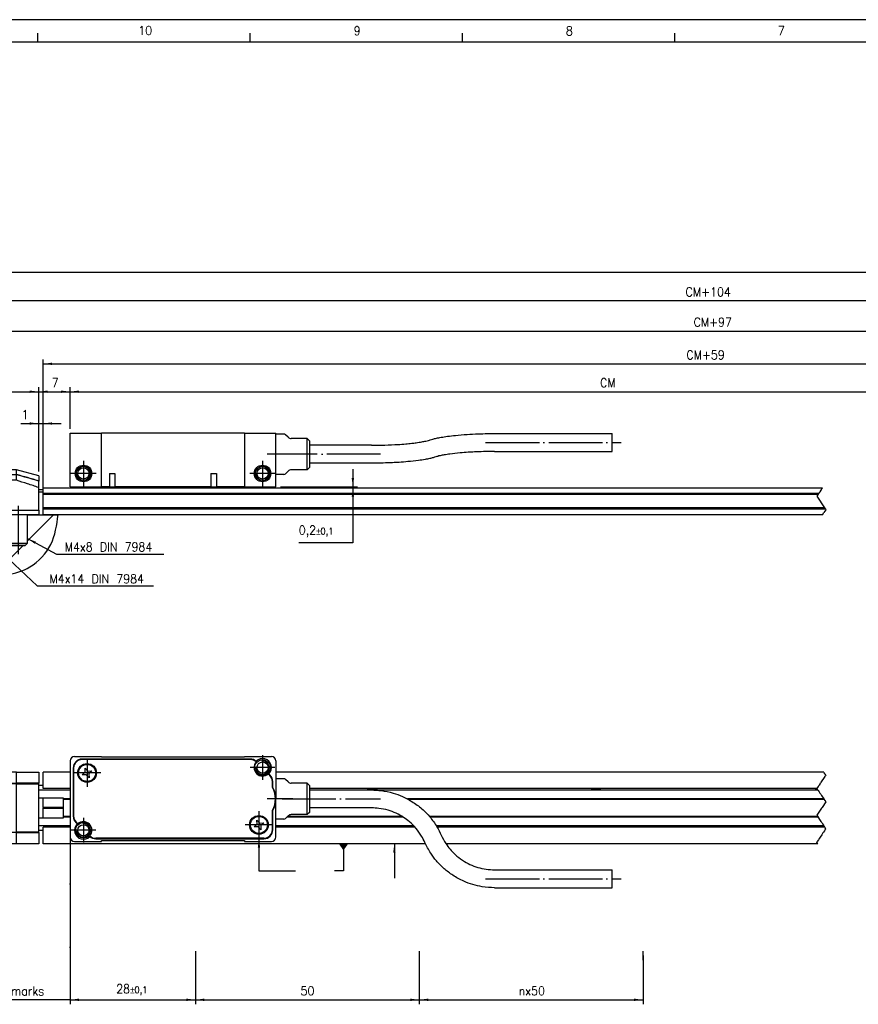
# Model space of a CAD drawing. Header units: millimetres. Extents: x -85 to 1403, y -72 to 348.
# Tile 3 of 9: x 25 to 212, y 128 to 348. Entities that reach past the tile are written whole.
import ezdxf

# ---------------------------------------------------------------- set-up
doc = ezdxf.new("R2010")
doc.units = ezdxf.units.MM
doc.linetypes.add('DOT_CENTER', pattern=[14, 12, -1, 0, -1])
doc.layers.add('1', color=7, linetype='Continuous')
doc.styles.add('CONVERTER_11', font='txt.shx', dxfattribs={"width": 0.9})
doc.dimstyles.new('ME10_DIM_16', dxfattribs={"dimtxt": 2, "dimasz": 2, "dimexe": 1, "dimexo": 1, "dimgap": 1, "dimtad": 1, "dimdsep": 46, "dimtxsty": 'CONVERTER_11', "dimsah": 1, "dimcen": 0.09, "dimclrd": 2, "dimclre": 2, "dimclrt": 2, "dimadec": 0, "dimazin": 0, "dimtfac": 1, "dimtdec": 4, "dimtix": 1, "dimtmove": 0, "dimatfit": 3, "dimfxl": 1, "dimtolj": 1, "dimtzin": 0, "dimarcsym": 0})
doc.dimstyles.new('ME10_DIM_17', dxfattribs={"dimtxt": 2, "dimasz": 2, "dimexe": 1, "dimexo": 1, "dimgap": 1, "dimtad": 1, "dimdsep": 46, "dimtxsty": 'CONVERTER_11', "dimsah": 1, "dimcen": 0.09, "dimclrd": 2, "dimclre": 2, "dimclrt": 2, "dimadec": 0, "dimazin": 0, "dimtfac": 1, "dimtdec": 4, "dimtix": 1, "dimtmove": 0, "dimatfit": 3, "dimfxl": 1, "dimtolj": 1, "dimtzin": 0, "dimarcsym": 0})
doc.dimstyles.new('ME10_DIM_18', dxfattribs={"dimtxt": 2, "dimasz": 2, "dimexe": 1, "dimexo": 1, "dimgap": 1, "dimtad": 1, "dimdsep": 46, "dimtxsty": 'CONVERTER_11', "dimsah": 1, "dimcen": 0.09, "dimclrd": 2, "dimclre": 2, "dimclrt": 2, "dimadec": 0, "dimazin": 0, "dimtfac": 1, "dimtdec": 4, "dimtix": 1, "dimtmove": 0, "dimatfit": 3, "dimfxl": 1, "dimtolj": 1, "dimtzin": 0, "dimarcsym": 0})
doc.dimstyles.new('ME10_DIM_19', dxfattribs={"dimtxt": 2, "dimasz": 2, "dimexe": 1, "dimexo": 1, "dimgap": 1, "dimtad": 1, "dimdsep": 46, "dimtxsty": 'CONVERTER_11', "dimsah": 1, "dimcen": 0.09, "dimclrd": 2, "dimclre": 2, "dimclrt": 2, "dimadec": 0, "dimazin": 0, "dimtfac": 1, "dimtdec": 4, "dimtix": 1, "dimtmove": 0, "dimatfit": 3, "dimfxl": 1, "dimtolj": 1, "dimtzin": 0, "dimarcsym": 0})
doc.dimstyles.new('ME10_DIM_20', dxfattribs={"dimtxt": 2, "dimasz": 2, "dimexe": 1, "dimexo": 1, "dimgap": 1, "dimtad": 1, "dimtih": 1, "dimtoh": 1, "dimdsep": 46, "dimtxsty": 'CONVERTER_11', "dimsah": 1, "dimcen": 0.09, "dimclrd": 2, "dimclre": 2, "dimclrt": 2, "dimadec": 0, "dimazin": 0, "dimtol": 1, "dimtp": 0.1, "dimtm": 0.1, "dimtfac": 0.75, "dimtdec": 0, "dimtix": 1, "dimtmove": 1, "dimatfit": 3, "dimfxl": 1, "dimtolj": 1, "dimtzin": 0, "dimarcsym": 0})
doc.dimstyles.new('ME10_DIM_23', dxfattribs={"dimtxt": 2, "dimasz": 2, "dimexe": 1, "dimexo": 1, "dimgap": 1, "dimtad": 1, "dimdsep": 46, "dimtxsty": 'CONVERTER_11', "dimsah": 1, "dimcen": 0.09, "dimclrd": 2, "dimclre": 2, "dimclrt": 2, "dimadec": 0, "dimazin": 0, "dimtfac": 1, "dimtdec": 4, "dimtix": 1, "dimtmove": 0, "dimatfit": 3, "dimfxl": 1, "dimtolj": 1, "dimtzin": 0, "dimarcsym": 0})
doc.dimstyles.new('ME10_DIM_24', dxfattribs={"dimtxt": 2, "dimasz": 2, "dimexe": 1, "dimexo": 1, "dimgap": 1, "dimtad": 1, "dimdsep": 46, "dimtxsty": 'CONVERTER_11', "dimsah": 1, "dimcen": 0.09, "dimclrd": 2, "dimclre": 2, "dimclrt": 2, "dimadec": 0, "dimazin": 0, "dimtfac": 1, "dimtdec": 4, "dimtix": 1, "dimtmove": 0, "dimatfit": 3, "dimfxl": 1, "dimtolj": 1, "dimtzin": 0, "dimarcsym": 0})
doc.dimstyles.new('ME10_DIM_25', dxfattribs={"dimtxt": 2, "dimasz": 2, "dimexe": 1, "dimexo": 1, "dimgap": 1, "dimtad": 1, "dimdsep": 46, "dimtxsty": 'CONVERTER_11', "dimsah": 1, "dimcen": 0.09, "dimclrd": 2, "dimclre": 2, "dimclrt": 2, "dimadec": 0, "dimazin": 0, "dimtfac": 1, "dimtdec": 4, "dimtix": 1, "dimtmove": 0, "dimatfit": 3, "dimfxl": 1, "dimtolj": 1, "dimtzin": 0, "dimarcsym": 0})
doc.dimstyles.new('ME10_DIM_26', dxfattribs={"dimtxt": 2, "dimasz": 2, "dimexe": 1, "dimexo": 1, "dimgap": 1, "dimtad": 1, "dimdsep": 46, "dimtxsty": 'CONVERTER_11', "dimsah": 1, "dimcen": 0.09, "dimclrd": 2, "dimclre": 2, "dimclrt": 2, "dimadec": 0, "dimazin": 0, "dimtfac": 1, "dimtdec": 4, "dimtix": 1, "dimtmove": 0, "dimatfit": 3, "dimfxl": 1, "dimtolj": 1, "dimtzin": 0, "dimarcsym": 0})
doc.dimstyles.new('ME10_DIM_32', dxfattribs={"dimtxt": 2, "dimasz": 2, "dimexe": 1, "dimexo": 1, "dimgap": 1, "dimtad": 1, "dimdsep": 46, "dimtxsty": 'CONVERTER_11', "dimsah": 1, "dimcen": 0.09, "dimclrd": 2, "dimclre": 2, "dimclrt": 2, "dimadec": 0, "dimazin": 0, "dimtfac": 1, "dimtdec": 4, "dimtix": 1, "dimtmove": 0, "dimatfit": 3, "dimfxl": 1, "dimtolj": 1, "dimtzin": 0, "dimarcsym": 0})
doc.dimstyles.new('ME10_DIM_33', dxfattribs={"dimtxt": 2, "dimasz": 2, "dimexe": 1, "dimexo": 1, "dimgap": 1, "dimtad": 1, "dimdsep": 46, "dimtxsty": 'CONVERTER_11', "dimsah": 1, "dimcen": 0.09, "dimclrd": 2, "dimclre": 2, "dimclrt": 2, "dimadec": 0, "dimazin": 0, "dimtfac": 1, "dimtdec": 4, "dimtix": 1, "dimtmove": 0, "dimatfit": 3, "dimfxl": 1, "dimtolj": 1, "dimtzin": 0, "dimarcsym": 0})
doc.dimstyles.new('ME10_DIM_34', dxfattribs={"dimtxt": 2, "dimasz": 2, "dimexe": 1, "dimexo": 1, "dimgap": 1, "dimtad": 1, "dimdsep": 46, "dimtxsty": 'CONVERTER_11', "dimsah": 1, "dimcen": 0.09, "dimclrd": 2, "dimclre": 2, "dimclrt": 2, "dimadec": 0, "dimazin": 0, "dimtol": 1, "dimtp": 0.1, "dimtm": 0.1, "dimtfac": 0.75, "dimtdec": 0, "dimtix": 1, "dimtmove": 0, "dimatfit": 3, "dimfxl": 1, "dimtolj": 1, "dimtzin": 0, "dimarcsym": 0})
doc.dimstyles.get("Standard").update_dxf_attribs({"dimtxt": 0.18, "dimasz": 0.18, "dimexe": 0.18, "dimexo": 0.0625, "dimgap": 0.09, "dimtad": 0, "dimtih": 1, "dimtoh": 1, "dimdec": 4, "dimzin": 0, "dimdsep": 46, "dimtxsty": 'Standard', "dimcen": 0.09, "dimadec": 0, "dimazin": 0, "dimtfac": 1, "dimtdec": 4, "dimtofl": 0, "dimtmove": 0, "dimatfit": 3, "dimfxl": 1, "dimtolj": 1, "dimtzin": 0, "dimarcsym": 0})

# ---------------------------------------------------------------- blocks, each defined once
blk = doc.blocks.new('CABEZA_REGLA_EXPOSED__4', base_point=(36, 243.6))
at = {"color": 7, "linetype": 'Continuous'}
for p, q in [((36, 243.6), (36, 255.6)), ((36, 255.6), (43, 255.6)), ((75, 255.6), (43, 255.6)), ((43, 243.6), (43, 255.6)), ((75, 255.6), (75, 243.6)), ((75, 255.6), (82, 255.6)), ((82, 255.4), (82, 255.6)), ((83.79, 255.4), (82, 255.4)), ((82, 246.4), (82, 255.4)), ((84.71, 254.69), (84.15, 255.25)), ((130.84, 255.52), (157.09, 255.52)), ((157.09, 251.54), (157.09, 255.52)), ((89, 254.4), (85.41, 254.4)), ((89.5, 253.9), (89, 254.4)), ((89, 247.4), (89, 254.4)), ((89.5, 253.9), (89.5, 247.9)), ((103.34, 252.9), (89.5, 252.9)), ((130.84, 251.52), (157.09, 251.52)), ((157.09, 251.52), (157.09, 251.54)), ((103.34, 248.9), (89.5, 248.9)), ((44.78, 246.6), (46.02, 246.6)), ((44.78, 246.6), (44.78, 243.6)), ((46.02, 246.6), (46.02, 243.6)), ((67.48, 246.6), (68.72, 246.6)), ((67.48, 246.6), (67.48, 243.6)), ((68.72, 246.6), (68.72, 243.6)), ((83.79, 246.4), (82, 246.4)), ((82, 243.6), (82, 246.4)), ((84.71, 247.11), (84.15, 246.55)), ((89, 247.4), (85.41, 247.4)), ((89.5, 247.9), (89, 247.4)), ((36, 243.6), (43, 243.6)), ((44.78, 243.6), (43, 243.6)), ((44.78, 243.6), (46.02, 243.6)), ((67.48, 243.6), (46.02, 243.6)), ((67.48, 243.6), (68.72, 243.6)), ((75, 243.6), (68.72, 243.6)), ((75, 243.6), (82, 243.6))]:
    blk.add_line(p, q, dxfattribs=at)
for centre, radius in [((39, 246.6), 1.85), ((39, 246.6), 1.6), ((39, 246.6), 1.25), ((79, 246.6), 1.85), ((79, 246.6), 1.6), ((79, 246.6), 1.25)]:
    blk.add_circle(centre, radius, dxfattribs=at)
for centre, radius, start, end in [((83.79, 254.9), 0.5, 45, 90), ((85.41, 255.4), 1, 225, 270), ((83.79, 246.9), 0.5, 270, 315), ((85.41, 246.4), 1, 90, 135)]:
    blk.add_arc(centre, radius, start, end, dxfattribs=at)
for points, knots in [([(116.46, 254.11), (116.66, 254.17), (117.11, 254.31), (117.92, 254.5), (119.01, 254.72), (120.42, 254.93), (122.36, 255.16), (124.64, 255.34), (127.04, 255.46), (129.1, 255.51), (130.32, 255.52), (130.84, 255.52)], [0, 0, 0, 0, 0.62921, 1.420102, 2.48505, 3.957263, 5.711348, 8.336658, 10.820159, 12.928802, 14.497554, 14.497554, 14.497554, 14.497554]), ([(103.34, 252.9), (104.35, 252.91), (106.31, 252.93), (108.86, 253.05), (110.86, 253.19), (112.22, 253.33), (113.42, 253.48), (114.47, 253.64), (115.39, 253.82), (116, 253.97), (116.33, 254.07), (116.46, 254.11)], [0, 0, 0, 0, 3.020094, 5.905976, 7.654933, 9.017296, 10.000025, 11.308733, 12.197422, 12.794588, 13.209704, 13.209704, 13.209704, 13.209704]), ([(130.84, 251.52), (130.01, 251.51), (128.5, 251.5), (126.54, 251.43), (124.8, 251.33), (122.97, 251.2), (121.18, 251), (119.71, 250.78), (118.8, 250.6), (118.18, 250.45), (117.86, 250.35), (117.72, 250.31)], [0, 0, 0, 0, 2.5135, 4.508223, 5.906104, 7.729569, 10.000007, 11.308715, 12.197405, 12.79457, 13.209686, 13.209686, 13.209686, 13.209686]), ([(117.72, 250.31), (117.52, 250.25), (117.07, 250.11), (116.27, 249.91), (115.18, 249.7), (113.55, 249.45), (111.61, 249.24), (109.67, 249.09), (107.82, 248.99), (105.77, 248.92), (104.21, 248.91), (103.34, 248.9)], [0, 0, 0, 0, 0.62921, 1.420102, 2.48505, 3.957263, 6.346511, 8.336639, 9.808427, 11.888346, 14.49754, 14.49754, 14.49754, 14.49754])]:
    blk.add_open_spline(points, degree=3, knots=knots, dxfattribs=at)
at = {"layer": '1', "color": 2, "linetype": 'DOT_CENTER'}
for p, q in [((128.84, 253.52), (159.09, 253.52)), ((85.79, 250.9), (80, 250.9)), ((105.34, 250.9), (83.41, 250.9)), ((39, 249.45), (39, 243.75)), ((79, 249.45), (79, 243.75)), ((41.85, 246.6), (36.15, 246.6)), ((81.85, 246.6), (76.15, 246.6))]:
    blk.add_line(p, q, dxfattribs=at)
at = {"layer": '1', "color": 30, "linetype": 'Continuous'}
for centre in [(39, 246.6), (79, 246.6)]:
    blk.add_arc(centre, 1.5, 175, 95, dxfattribs=at)
blk = doc.blocks.new('DIN7984_M4X8_TORNILLO__5', base_point=(22.5, 230.55))
at = {"color": 7, "linetype": 'Continuous'}
for p, q in [((22.5, 231.05), (22.5, 237.4)), ((26.5, 231.05), (26.5, 237.4)), ((22.5, 231.05), (26.5, 231.05)), ((23, 230.55), (22.5, 231.05)), ((26, 230.55), (26.5, 231.05)), ((26, 230.55), (23, 230.55))]:
    blk.add_line(p, q, dxfattribs=at)
at = {"layer": '1', "color": 2, "linetype": 'DOT_CENTER'}
blk.add_line((24.5, 228.55), (24.5, 239.4), dxfattribs=at)
blk.add_line((24.5, 228.55), (24.5, 239.4), dxfattribs=at)
blk = doc.blocks.new('DIN7984_M4X14_TORNILLO__6', base_point=(13.17, 230.55))
at = {"color": 7, "linetype": 'Continuous'}
for p, q in [((13.4, 247.35), (19.6, 247.35)), ((14.5, 231.05), (14.5, 237.4)), ((18.5, 231.05), (18.5, 237.4)), ((15, 230.55), (14.5, 231.05)), ((14.5, 231.05), (18.5, 231.05)), ((18, 230.55), (18.5, 231.05)), ((18, 230.55), (15, 230.55))]:
    blk.add_line(p, q, dxfattribs=at)
for centre, start, end in [((13.4, 246.95), 90, 125.5298), ((19.6, 246.95), 54.4728, 90)]:
    blk.add_arc(centre, 0.4, start, end, dxfattribs=at)
at = {"layer": '1', "color": 2, "linetype": 'DOT_CENTER'}
blk.add_line((16.5, 228.55), (16.5, 239.4), dxfattribs=at)
blk.add_line((16.5, 228.55), (16.5, 239.4), dxfattribs=at)
blk = doc.blocks.new('BRIDA_SUPERIOR__7', base_point=(11, 242.95))
at = {"color": 7, "linetype": 'Continuous'}
for p, q in [((11, 247.4), (11, 246.39)), ((12.65, 247.4), (11, 247.4)), ((11, 246.36), (11, 246.39)), ((11, 246.39), (24, 246.39)), ((11, 245.09), (11, 246.36)), ((24, 247.4), (20.35, 247.4)), ((29, 246.06), (24, 247.4)), ((24, 246.39), (24, 247.4)), ((11, 243.45), (11, 245.09)), ((29, 246.06), (29, 244.95)), ((29, 244.95), (29, 244.9)), ((29, 243.47), (29, 244.9)), ((11, 242.95), (11, 243.45)), ((29, 243.45), (29, 243.47)), ((29, 242.95), (29, 243.45))]:
    blk.add_line(p, q, dxfattribs=at)
for points, knots in [([(12.65, 247.4), (12.68, 247.39), (12.73, 247.38), (12.89, 247.34), (13.09, 247.29), (13.48, 247.21), (14.03, 247.1), (14.59, 247.02), (15.06, 246.97), (15.46, 246.93), (15.95, 246.9), (16.41, 246.9), (16.84, 246.9), (17.23, 246.91), (17.72, 246.95), (18.27, 247), (18.81, 247.08), (19.27, 247.16), (19.63, 247.23), (19.91, 247.29), (20.11, 247.34), (20.26, 247.38), (20.32, 247.39), (20.35, 247.4)], [0, 0, 0, 0, 0.077663, 0.184059, 0.468647, 0.712278, 1.389288, 2.124449, 2.415496, 2.818797, 3.316609, 3.891704, 4.194853, 4.597989, 5.089204, 5.657049, 6.244647, 6.724674, 7.072046, 7.326143, 7.600665, 7.693162, 7.78566, 7.78566, 7.78566, 7.78566]), ([(29, 244.95), (28.17, 245.19), (26.5, 245.67), (24.83, 246.15), (24, 246.39)], [0, 0, 0, 0, 2.602541, 5.205083, 5.205083, 5.205083, 5.205083])]:
    blk.add_open_spline(points, degree=3, knots=knots, dxfattribs=at)
blk = doc.blocks.new('BRIDA_INFERIOR__8', base_point=(11, 237.4))
at = {"color": 7, "linetype": 'Continuous'}
for p, q in [((11, 246.36), (24, 246.36)), ((11, 245.09), (11, 246.36)), ((24, 245.09), (24, 246.36)), ((24, 245.09), (11, 245.09)), ((11, 243.45), (11, 245.09)), ((29, 243.47), (29, 244.9)), ((11, 242.95), (11, 243.45)), ((11, 238.4), (11, 242.95)), ((29, 243.45), (29, 243.47)), ((29, 242.95), (29, 243.45)), ((29, 238.4), (29, 242.95)), ((11, 238.4), (29, 238.4)), ((11, 237.4), (11, 238.4)), ((29, 238.4), (29, 237.4)), ((29, 237.4), (11, 237.4))]:
    blk.add_line(p, q, dxfattribs=at)
blk.add_open_spline([(29, 244.9), (28.17, 245.15), (26.5, 245.63), (24.83, 246.11), (24, 246.36)], degree=3, knots=[0, 0, 0, 0, 2.603169, 5.206339, 5.206339, 5.206339, 5.206339], dxfattribs=at)
blk.add_open_spline([(29, 243.47), (28.17, 243.75), (26.5, 244.29), (24.83, 244.82), (24, 245.09)], degree=3, dxfattribs=at)
blk = doc.blocks.new('SUBC_BRIDA_EXPOSED_1__9', base_point=(11, 230.55))
for name, p in [('BRIDA_SUPERIOR__7', (11, 242.95)), ('BRIDA_INFERIOR__8', (11, 237.4)), ('DIN7984_M4X14_TORNILLO__6', (13.17, 230.55)), ('DIN7984_M4X8_TORNILLO__5', (22.5, 230.55))]:
    blk.add_blockref(name, p)
blk = doc.blocks.new('FLEJE_REGLA_EXPOSED_ABS_GUIADA_1__15', base_point=(29, 242.5))
at = {"color": 7, "linetype": 'Continuous'}
for p, q in [((29, 243), (30, 243)), ((29, 242.5), (30, 242.5))]:
    blk.add_line(p, q, dxfattribs=at)
at = {"color": 2, "linetype": 'DOT_CENTER'}
for p, q in [((203.72, 242.85), (203.49, 242.5)), ((203.76, 242.9), (203.72, 242.85)), ((203.82, 243), (203.76, 242.9)), ((203.82, 243), (203.82, 243))]:
    blk.add_line(p, q, dxfattribs=at)
blk = doc.blocks.new('PERFIL_ALTO_EXPOSED__16', base_point=(30, 237.4))
at = {"color": 7, "linetype": 'Continuous'}
for p, q in [((30, 243.4), (204.09, 243.4)), ((30, 243), (30, 243.4)), ((30, 242.16), (30, 243)), ((203.26, 242.16), (30, 242.16)), ((30, 241.9), (30, 242.16)), ((203.09, 241.9), (30, 241.9)), ((30, 238.9), (30, 241.9)), ((204.56, 238.9), (30, 238.9)), ((30, 238.64), (30, 238.9)), ((204.73, 238.64), (30, 238.64)), ((30, 237.4), (30, 238.64)), ((204.09, 237.4), (30, 237.4))]:
    blk.add_line(p, q, dxfattribs=at)
at = {"color": 2, "linetype": 'DOT_CENTER'}
for p, q in [((203.12, 241.95), (203.09, 241.9)), ((203.26, 242.16), (203.12, 241.95)), ((203.29, 242.2), (203.26, 242.16)), ((203.29, 242.2), (203.46, 242.45)), ((203.49, 242.5), (203.46, 242.45)), ((203.72, 242.85), (203.49, 242.5)), ((203.76, 242.9), (203.72, 242.85)), ((203.82, 243), (203.76, 242.9)), ((203.82, 243), (203.88, 243.08)), ((203.82, 243), (203.82, 243)), ((203.94, 243.18), (203.88, 243.08)), ((203.97, 243.22), (203.94, 243.18)), ((204.06, 243.36), (203.97, 243.22)), ((204.06, 243.36), (204.09, 243.4)), ((203.06, 241.85), (202.82, 241.5)), ((202.82, 241.5), (204.56, 238.9)), ((203.09, 241.9), (203.06, 241.85)), ((204.09, 237.4), (204.42, 237.9)), ((204.82, 238.5), (204.42, 237.9)), ((204.56, 238.9), (204.73, 238.64)), ((204.73, 238.64), (204.82, 238.5))]:
    blk.add_line(p, q, dxfattribs=at)
blk = doc.blocks.new('EXT_EXTA-540__26', base_point=(11, 230.4))
for name, p in [('CABEZA_REGLA_EXPOSED__4', (36, 243.6)), ('SUBC_BRIDA_EXPOSED_1__9', (11, 230.55)), ('FLEJE_REGLA_EXPOSED_ABS_GUIADA_1__15', (29, 242.5)), ('PERFIL_ALTO_EXPOSED__16', (30, 237.4))]:
    blk.add_blockref(name, p)
blk = doc.blocks.new('*D123')
at = {"layer": '1', "color": 2, "linetype": 'Continuous'}
for p, q in [((11, 246.09), (11, 292.57)), ((425, 248.4), (425, 292.57)), ((11, 291.57), (425, 291.57))]:
    blk.add_line(p, q, dxfattribs=at)
at = {"layer": '1', "color": 2}
for points in [[(13, 291.84), (13, 291.31), (11, 291.57)], [(423, 291.31), (423, 291.84), (425, 291.57)]]:
    blk.add_solid(points, dxfattribs=at)
at = {"layer": '1', "color": 2, "insert": (221.08, 292.57), "char_height": 2, "attachment_point": 7, "rotation": 0.0001, "line_spacing_factor": 0.60024, "style": 'CONVERTER_11'}
blk.add_mtext('LT:CM+174', dxfattribs=at)
blk = doc.blocks.new('*D124')
at = {"layer": '1', "color": 2, "linetype": 'Continuous'}
for p, q in [((11, 248.4), (11, 286.15)), ((355.5, 244), (355.5, 286.15)), ((355.5, 285.15), (11, 285.15))]:
    blk.add_line(p, q, dxfattribs=at)
at = {"layer": '1', "color": 2}
for points in [[(13, 285.41), (13, 284.88), (11, 285.15)], [(353.5, 284.88), (353.5, 285.41), (355.5, 285.15)]]:
    blk.add_solid(points, dxfattribs=at)
at = {"layer": '1', "color": 2, "insert": (173.5, 286.15), "char_height": 2, "attachment_point": 7, "rotation": 0.0001, "line_spacing_factor": 0.60024, "style": 'CONVERTER_11'}
blk.add_mtext('CM+104', dxfattribs=at)
blk = doc.blocks.new('*D125')
at = {"layer": '1', "color": 2, "linetype": 'Continuous'}
for p, q in [((11, 246.09), (11, 279.4)), ((348, 246.09), (348, 279.4)), ((11, 278.4), (348, 278.4))]:
    blk.add_line(p, q, dxfattribs=at)
at = {"layer": '1', "color": 2}
for points in [[(13, 278.67), (13, 278.14), (11, 278.4)], [(346, 278.14), (346, 278.67), (348, 278.4)]]:
    blk.add_solid(points, dxfattribs=at)
at = {"layer": '1', "color": 2, "insert": (175.3, 279.4), "char_height": 2, "attachment_point": 7, "rotation": 0.0001, "line_spacing_factor": 0.60024, "style": 'CONVERTER_11'}
blk.add_mtext('CM+97', dxfattribs=at)
blk = doc.blocks.new('*D126')
at = {"layer": '1', "color": 2, "linetype": 'Continuous'}
for p, q in [((30, 242.9), (30, 272.09)), ((30, 271.09), (329, 271.09)), ((329, 244.4), (329, 272.09))]:
    blk.add_line(p, q, dxfattribs=at)
at = {"layer": '1', "color": 2}
for points in [[(32, 271.36), (32, 270.83), (30, 271.09)], [(327, 270.83), (327, 271.36), (329, 271.09)]]:
    blk.add_solid(points, dxfattribs=at)
at = {"layer": '1', "color": 2, "insert": (173.69, 272.09), "char_height": 2, "attachment_point": 7, "rotation": 0.0001, "line_spacing_factor": 0.60024, "style": 'CONVERTER_11'}
blk.add_mtext('CM+59', dxfattribs=at)
blk = doc.blocks.new('*D127')
at = {"layer": '1', "color": 2, "linetype": 'Continuous'}
for p, q in [((99.18, 247.6), (99.18, 231.14)), ((31, 243.4), (100.18, 243.4)), ((83, 243.6), (100.18, 243.6)), ((99.18, 231.14), (87.1, 231.14))]:
    blk.add_line(p, q, dxfattribs=at)
at = {"layer": '1', "color": 2}
for points in [[(98.91, 245.6), (99.44, 245.6), (99.18, 243.6)], [(99.44, 241.4), (98.91, 241.4), (99.18, 243.4)]]:
    blk.add_solid(points, dxfattribs=at)
at = {"layer": '1', "color": 2, "insert": (87.1, 232.34), "char_height": 2, "attachment_point": 7, "rotation": 0.0001, "line_spacing_factor": 0.60024, "style": 'CONVERTER_11'}
blk.add_mtext('\\C2;0,2\\C2;\\H1.5;{\\Fgdt;`}0,1', dxfattribs=at)
blk = doc.blocks.new('*D130')
at = {"layer": '1', "color": 2, "linetype": 'Continuous'}
for p, q in [((36, 256.6), (36, 265.87)), ((36, 264.87), (276, 264.87)), ((276, 256.6), (276, 265.87))]:
    blk.add_line(p, q, dxfattribs=at)
at = {"layer": '1', "color": 2}
for points in [[(38, 265.13), (38, 264.6), (36, 264.87)], [(274, 264.6), (274, 265.13), (276, 264.87)]]:
    blk.add_solid(points, dxfattribs=at)
at = {"layer": '1', "color": 2, "insert": (154.4, 265.87), "char_height": 2, "attachment_point": 7, "rotation": 0.0001, "line_spacing_factor": 0.60024, "style": 'CONVERTER_11'}
blk.add_mtext('CM', dxfattribs=at)
blk = doc.blocks.new('*D131')
at = {"layer": '1', "color": 2, "linetype": 'Continuous'}
for p, q in [((29, 247.06), (29, 265.87)), ((29, 264.87), (36, 264.87)), ((36, 256.6), (36, 265.87))]:
    blk.add_line(p, q, dxfattribs=at)
at = {"layer": '1', "color": 2}
for points in [[(31, 265.13), (31, 264.6), (29, 264.87)], [(34, 264.6), (34, 265.13), (36, 264.87)]]:
    blk.add_solid(points, dxfattribs=at)
at = {"layer": '1', "color": 2, "insert": (31.9, 265.87), "char_height": 2, "attachment_point": 7, "rotation": 0.0001, "line_spacing_factor": 0.60024, "style": 'CONVERTER_11'}
blk.add_mtext('7', dxfattribs=at)
blk = doc.blocks.new('*D132')
at = {"layer": '1', "color": 2, "linetype": 'Continuous'}
for p, q in [((25, 257.76), (29, 257.76)), ((29, 247.06), (29, 258.76)), ((29, 257.76), (30, 257.76)), ((30, 244.4), (30, 258.76)), ((30, 257.76), (34, 257.76))]:
    blk.add_line(p, q, dxfattribs=at)
at = {"layer": '1', "color": 2}
for points in [[(27, 257.5), (27, 258.02), (29, 257.76)], [(32, 258.02), (32, 257.5), (30, 257.76)]]:
    blk.add_solid(points, dxfattribs=at)
at = {"layer": '1', "color": 2, "insert": (25.17, 258.76), "char_height": 2, "attachment_point": 7, "rotation": 0.0001, "line_spacing_factor": 0.60024, "style": 'CONVERTER_11'}
blk.add_mtext('1', dxfattribs=at)
blk = doc.blocks.new('*D133')
at = {"layer": '1', "color": 2, "linetype": 'Continuous'}
for p, q in [((11, 248.4), (11, 265.87)), ((11, 264.87), (29, 264.87)), ((29, 247.06), (29, 265.87))]:
    blk.add_line(p, q, dxfattribs=at)
at = {"layer": '1', "color": 2}
for points in [[(13, 265.13), (13, 264.6), (11, 264.87)], [(27, 264.6), (27, 265.13), (29, 264.87)]]:
    blk.add_solid(points, dxfattribs=at)
at = {"layer": '1', "color": 2, "insert": (18.8, 265.87), "char_height": 2, "attachment_point": 7, "rotation": 0.0001, "line_spacing_factor": 0.60024, "style": 'CONVERTER_11'}
blk.add_mtext('18', dxfattribs=at)
blk = doc.blocks.new('DIN7984_M4X14_TORNILLO__69', base_point=(13, 168.4))
at = {"color": 7, "linetype": 'Continuous'}
for p, q in [((15.65, 173.4), (14.84, 171.9)), ((14.84, 171.9), (15.65, 170.4)), ((17.35, 173.4), (15.65, 173.4)), ((18.16, 171.9), (17.35, 173.4)), ((17.35, 170.4), (18.16, 171.9)), ((15.65, 170.4), (17.35, 170.4))]:
    blk.add_line(p, q, dxfattribs=at)
for start, end in [(0, 180), (180, 0)]:
    blk.add_arc((16.5, 171.9), 3.5, start, end, dxfattribs=at)
blk = doc.blocks.new('BRIDA_INFERIOR__70', base_point=(11, 163.9))
at = {"color": 7, "linetype": 'Continuous'}
for p, q in [((24, 179.9), (11, 179.9)), ((11, 179.9), (11, 177.4)), ((24, 177.4), (24, 179.9)), ((24, 179.9), (29, 179.9)), ((29, 179.9), (29, 177.4)), ((11, 177.3), (11, 177.4)), ((11, 177.4), (24, 177.4)), ((11, 171.9), (11, 177.3)), ((29, 177.4), (24, 177.4)), ((29, 177.3), (29, 177.4)), ((29, 171.9), (29, 177.3)), ((11, 166.5), (11, 171.9)), ((29, 166.5), (29, 171.9)), ((11, 166.4), (11, 166.5)), ((24, 166.4), (11, 166.4)), ((11, 166.4), (11, 163.9)), ((24, 166.4), (29, 166.4)), ((24, 163.9), (24, 166.4)), ((29, 166.4), (29, 166.5)), ((29, 166.4), (29, 163.9)), ((24, 163.9), (11, 163.9)), ((29, 163.9), (24, 163.9))]:
    blk.add_line(p, q, dxfattribs=at)
blk = doc.blocks.new('BRIDA_SUPERIOR__71', base_point=(11, 166.5))
at = {"color": 7, "linetype": 'Continuous'}
for p, q in [((11, 171.9), (11, 177.3)), ((24, 177.3), (11, 177.3)), ((24, 177.3), (29, 177.3)), ((24, 166.5), (24, 177.3)), ((29, 171.9), (29, 177.3)), ((11, 166.5), (11, 171.9)), ((29, 166.5), (29, 171.9)), ((11, 166.5), (24, 166.5)), ((29, 166.5), (24, 166.5))]:
    blk.add_line(p, q, dxfattribs=at)
blk.add_circle((16.5, 171.9), 3.85, dxfattribs=at)
at = {"layer": '1', "color": 2, "linetype": 'DOT_CENTER'}
for p, q in [((16.5, 176.75), (16.5, 167.05)), ((21.35, 171.9), (11.65, 171.9))]:
    blk.add_line(p, q, dxfattribs=at)
blk = doc.blocks.new('SUBC_BRIDA_EXPOSED_1__72', base_point=(11, 163.9))
for name, p in [('BRIDA_INFERIOR__70', (11, 163.9)), ('BRIDA_SUPERIOR__71', (11, 166.5)), ('DIN7984_M4X14_TORNILLO__69', (13, 168.4))]:
    blk.add_blockref(name, p)
blk = doc.blocks.new('FLEJE_REGLA_EXPOSED_ABS_GUIADA_1__73', base_point=(29, 166.9))
at = {"color": 7, "linetype": 'Continuous'}
for p, q in [((30, 176.9), (29, 176.9)), ((102.51, 176.05), (102.51, 176.2)), ((104.51, 176.05), (102.51, 176.05)), ((104.51, 176.2), (104.51, 176.05)), ((152.51, 176.2), (152.51, 176.05)), ((152.51, 176.05), (154.51, 176.05)), ((154.51, 176.05), (154.51, 176.2)), ((202.51, 176.2), (202.51, 176.05)), ((202.51, 176.05), (202.95, 176.05)), ((29, 175.9), (36, 175.9)), ((34.5, 174.1), (29, 174.1)), ((34.5, 173.9), (34.5, 174.1)), ((34.5, 173.9), (34.5, 173.85)), ((36, 173.9), (34.5, 173.9)), ((34.5, 173.85), (36, 173.85)), ((34.5, 169.95), (34.5, 173.85)), ((89.5, 175.9), (103.34, 175.9)), ((103.34, 175.9), (203.05, 175.9)), ((204.39, 173.9), (111.37, 173.9)), ((111.47, 173.85), (204.42, 173.85)), ((29, 169.7), (34.5, 169.7)), ((34.5, 169.95), (34.5, 169.9)), ((36, 169.95), (34.5, 169.95)), ((34.5, 169.7), (34.5, 169.9)), ((34.5, 169.9), (36, 169.9)), ((84.5, 169.9), (110.31, 169.9)), ((110.23, 169.95), (84.55, 169.95)), ((203.02, 169.95), (116.31, 169.95)), ((116.35, 169.9), (203.05, 169.9)), ((36, 167.9), (29, 167.9)), ((112.77, 167.9), (82, 167.9)), ((204.39, 167.9), (117.81, 167.9)), ((29, 166.9), (30, 166.9))]:
    blk.add_line(p, q, dxfattribs=at)
at = {"color": 2, "linetype": 'DOT_CENTER'}
for p, q in [((202.91, 176.38), (202.82, 176.25)), ((202.82, 176.25), (202.85, 176.2)), ((202.85, 176.2), (202.95, 176.05)), ((203.16, 176.75), (202.91, 176.38)), ((202.99, 176), (202.95, 176.05)), ((203.05, 175.9), (202.99, 176)), ((203.16, 176.75), (203.26, 176.9)), ((203.16, 176.75), (203.16, 176.75)), ((203.05, 175.9), (203.15, 175.75)), ((203.15, 175.75), (203.32, 175.5)), ((203.32, 175.5), (203.52, 175.2)), ((203.52, 175.2), (203.69, 174.95)), ((203.69, 174.95), (203.85, 174.7)), ((203.85, 174.7), (204.39, 173.9)), ((204.42, 173.85), (204.39, 173.9)), ((204.42, 173.85), (204.82, 173.25)), ((203.86, 171.8), (202.82, 170.25)), ((203.93, 171.9), (203.86, 171.8)), ((203.99, 172), (203.93, 171.9)), ((204.82, 173.25), (203.99, 172)), ((202.82, 170.25), (203.02, 169.95)), ((203.05, 169.9), (203.02, 169.95)), ((203.05, 169.9), (203.59, 169.1)), ((203.59, 169.1), (203.75, 168.85)), ((203.75, 168.85), (203.92, 168.6)), ((203.92, 168.6), (204.12, 168.3)), ((204.12, 168.3), (204.29, 168.05)), ((204.29, 168.05), (204.39, 167.9)), ((204.45, 167.8), (204.39, 167.9)), ((204.59, 167.6), (204.45, 167.8)), ((204.71, 167.42), (204.59, 167.6)), ((204.69, 167.05), (204.82, 167.25)), ((204.82, 167.25), (204.71, 167.42)), ((204.59, 166.9), (204.69, 167.05))]:
    blk.add_line(p, q, dxfattribs=at)
blk = doc.blocks.new('CABEZA_REGLA_EXPOSED__84', base_point=(36, 154.07))
at = {"color": 7, "linetype": 'Continuous'}
for p, q in [((37, 183.4), (43, 183.4)), ((76.27, 182.8), (38.7, 182.8)), ((76.27, 182.7), (38.7, 182.7)), ((43, 183.2), (43, 183.4)), ((75, 183.2), (43, 183.2)), ((75, 183.4), (81, 183.4)), ((75, 183.4), (75, 183.2)), ((36, 182.4), (36, 165.4)), ((36.7, 180.8), (36.7, 170.03)), ((36.8, 180.8), (36.8, 170.03)), ((39.35, 180.78), (39.97, 180.12)), ((39.38, 179.87), (39.35, 180.78)), ((82, 182.4), (82, 178.4)), ((38.72, 179.25), (39.38, 179.87)), ((39.63, 179.28), (38.72, 179.25)), ((40.25, 178.62), (39.63, 179.28)), ((39.97, 180.12), (40.88, 180.15)), ((40.88, 180.15), (40.22, 179.53)), ((40.22, 179.53), (40.25, 178.62)), ((80.64, 179.12), (80.27, 179.49)), ((80.41, 179.49), (80.71, 179.19)), ((83.79, 178.4), (82, 178.4)), ((82, 178.4), (82, 173.9)), ((84.71, 177.69), (84.15, 178.25)), ((81.2, 176.42), (81.2, 177.77)), ((81.3, 176.45), (81.3, 177.77)), ((89, 177.4), (85.41, 177.4)), ((89, 173.9), (89, 177.4)), ((89.5, 176.9), (89, 177.4)), ((89.5, 176.9), (89.5, 173.9)), ((82, 169.4), (82, 173.9)), ((89, 170.4), (89, 173.9)), ((89.5, 175.9), (103.34, 175.9)), ((89.5, 173.9), (89.5, 170.9)), ((103.34, 171.9), (89.5, 171.9)), ((81.2, 167), (81.2, 171.38)), ((81.3, 167), (81.3, 171.35)), ((83.79, 169.4), (82, 169.4)), ((82, 165.4), (82, 169.4)), ((84.71, 170.11), (84.15, 169.55)), ((89, 170.4), (85.41, 170.4)), ((89.5, 170.9), (89, 170.4)), ((37.59, 168.31), (37.29, 168.61)), ((37.73, 168.31), (37.36, 168.68)), ((77.12, 167.65), (77.78, 168.27)), ((78.03, 167.68), (77.12, 167.65)), ((77.75, 169.18), (78.37, 168.52)), ((77.78, 168.27), (77.75, 169.18)), ((78.65, 167.02), (78.03, 167.68)), ((78.37, 168.52), (79.28, 168.55)), ((79.28, 168.55), (78.62, 167.93)), ((78.62, 167.93), (78.65, 167.02)), ((79.3, 165.1), (41.73, 165.1)), ((41.73, 165), (79.3, 165)), ((37, 164.4), (43, 164.4)), ((43, 164.6), (75, 164.6)), ((43, 164.4), (43, 164.6)), ((75, 164.6), (75, 164.4)), ((75, 164.4), (81, 164.4)), ((130.84, 158.07), (157.09, 158.07)), ((157.09, 154.07), (157.09, 158.07)), ((130.84, 154.07), (157.09, 154.07))]:
    blk.add_line(p, q, dxfattribs=at)
for centre, radius in [((79, 180.9), 1.75), ((39.8, 179.7), 2.1), ((39.8, 179.7), 1.9), ((79, 180.9), 1.25), ((78.2, 168.1), 2.1), ((78.2, 168.1), 1.9), ((39, 166.9), 1.75), ((39, 166.9), 1.25)]:
    blk.add_circle(centre, radius, dxfattribs=at)
for centre, radius, start, end in [((37, 182.4), 1, 90, 180), ((38.7, 180.8), 2, 90, 180), ((38.7, 180.8), 1.9, 90, 180), ((76.27, 180.8), 2, 49.0546, 90), ((76.27, 180.8), 1.9, 46.1691, 90), ((79, 180.9), 2, 315, 135.1434), ((81, 182.4), 1, 0, 90), ((79, 180.9), 1.9, 138.0289, 311.983), ((79.3, 177.77), 1.9, 0, 45), ((79.3, 177.77), 2, 0, 45), ((83.79, 177.9), 0.5, 45, 90), ((77, 173.9), 4.9, 328.9973, 31.0027), ((77, 173.9), 5, 0, 30.6834), ((85.41, 178.4), 1, 225, 270), ((77, 173.9), 5, 329.3166, 0), ((38.7, 170.03), 2, 180, 225), ((38.7, 170.03), 1.9, 180, 225), ((83.79, 169.9), 0.5, 270, 315), ((85.41, 169.4), 1, 90, 135), ((39, 166.9), 2, 135, 315.1434), ((39, 166.9), 1.9, 318.0289, 131.983), ((37, 165.4), 1, 180, 270), ((41.73, 167), 1.9, 226.1691, 270), ((41.73, 167), 2, 229.0546, 270), ((79.3, 167), 2, 270, 0), ((79.3, 167), 1.9, 270, 0), ((81, 165.4), 1, 270, 0)]:
    blk.add_arc(centre, radius, start, end, dxfattribs=at)
for points, knots in [([(103.34, 175.9), (104.06, 175.87), (105.7, 175.81), (108.03, 175.31), (110.45, 174.42), (112.71, 173.2), (114.75, 171.63), (116.52, 169.79), (117.9, 167.89), (118.61, 166.43), (118.92, 165.79)], [0, 0, 0, 0, 2.15213, 4.940557, 7.08707, 9.865012, 12.629671, 14.762684, 17.509962, 19.631748, 19.631748, 19.631748, 19.631748]), ([(115.26, 164.18), (115.03, 164.66), (114.48, 165.78), (113.33, 167.36), (111.95, 168.74), (110.44, 169.86), (108.86, 170.73), (107.01, 171.43), (105.15, 171.83), (103.89, 171.88), (103.34, 171.9)], [0, 0, 0, 0, 1.617063, 3.710925, 5.820386, 7.452731, 9.336883, 11.223603, 13.362161, 15.011676, 15.011676, 15.011676, 15.011676]), ([(118.92, 165.79), (119.23, 165.17), (119.78, 164.06), (120.87, 162.63), (122.11, 161.34), (123.6, 160.19), (125.32, 159.24), (127.09, 158.57), (128.95, 158.15), (130.21, 158.1), (130.84, 158.07)], [0, 0, 0, 0, 2.090968, 3.710921, 5.340052, 7.452731, 9.336883, 11.223603, 13.117239, 15.011842, 15.011842, 15.011842, 15.011842]), ([(130.84, 154.07), (129.91, 154.11), (128.26, 154.19), (125.96, 154.74), (123.74, 155.55), (121.56, 156.72), (119.52, 158.27), (117.87, 159.95), (116.39, 161.9), (115.67, 163.36), (115.26, 164.18)], [0, 0, 0, 0, 2.789365, 4.940559, 7.087071, 9.865013, 12.315602, 14.762895, 16.887554, 19.631954, 19.631954, 19.631954, 19.631954])]:
    blk.add_open_spline(points, degree=3, knots=knots, dxfattribs=at)
at = {"layer": '1', "color": 2, "linetype": 'DOT_CENTER'}
for p, q in [((39.8, 182.8), (39.8, 176.6)), ((79, 183.65), (79, 178.15)), ((81.75, 180.9), (76.25, 180.9)), ((42.9, 179.7), (36.7, 179.7)), ((85.79, 173.9), (80, 173.9)), ((83.41, 173.9), (105.34, 173.9)), ((39, 169.65), (39, 164.15)), ((78.2, 171.2), (78.2, 165)), ((81.3, 168.1), (75.1, 168.1)), ((41.75, 166.9), (36.25, 166.9)), ((128.84, 156.07), (159.09, 156.07))]:
    blk.add_line(p, q, dxfattribs=at)
at = {"layer": '1', "color": 30, "linetype": 'Continuous'}
for centre in [(79, 180.9), (39, 166.9)]:
    blk.add_arc(centre, 1.5, 175, 95, dxfattribs=at)
blk = doc.blocks.new('PERFIL_ALTO_EXPOSED__85', base_point=(30, 163.9))
at = {"color": 7, "linetype": 'Continuous'}
for p, q in [((36, 179.9), (30, 179.9)), ((30, 176.9), (30, 179.9)), ((204.39, 179.9), (82, 179.9)), ((30, 176.2), (30, 176.9)), ((36, 176.2), (30, 176.2)), ((202.85, 176.2), (89.5, 176.2)), ((30, 172), (30, 174.1)), ((34.5, 172), (30, 172)), ((30, 172), (30, 171.9)), ((30, 171.9), (30, 171.8)), ((30, 171.9), (34.5, 171.9)), ((30, 171.8), (34.5, 171.8)), ((30, 169.7), (30, 171.8)), ((103.34, 171.9), (89.5, 171.9)), ((36, 167.6), (30, 167.6)), ((30, 163.9), (30, 167.6)), ((113.05, 167.6), (82, 167.6)), ((204.59, 167.6), (117.99, 167.6)), ((115.39, 163.9), (30, 163.9)), ((203.05, 163.9), (119.95, 163.9))]:
    blk.add_line(p, q, dxfattribs=at)
at = {"color": 2, "linetype": 'DOT_CENTER'}
for p, q in [((204.31, 178.47), (203.95, 177.93)), ((204.6, 178.91), (204.31, 178.47)), ((204.39, 179.9), (204.49, 179.75)), ((204.72, 179.4), (204.49, 179.75)), ((204.6, 178.91), (204.69, 179.05)), ((204.82, 179.25), (204.69, 179.05)), ((204.72, 179.4), (204.82, 179.25)), ((202.91, 176.38), (202.82, 176.25)), ((202.82, 176.25), (202.85, 176.2)), ((202.85, 176.2), (202.95, 176.05)), ((203.16, 176.75), (202.91, 176.38)), ((202.99, 176), (202.95, 176.05)), ((203.05, 175.9), (202.99, 176)), ((203.16, 176.75), (203.26, 176.9)), ((203.16, 176.75), (203.16, 176.75)), ((203.33, 177), (203.26, 176.9)), ((203.56, 177.35), (203.33, 177)), ((203.56, 177.35), (203.65, 177.49)), ((203.95, 177.93), (203.65, 177.49)), ((203.05, 175.9), (203.15, 175.75)), ((203.15, 175.75), (203.32, 175.5)), ((203.32, 175.5), (203.52, 175.2)), ((203.52, 175.2), (203.69, 174.95)), ((203.69, 174.95), (203.85, 174.7)), ((203.85, 174.7), (204.39, 173.9)), ((204.42, 173.85), (204.39, 173.9)), ((204.42, 173.85), (204.82, 173.25)), ((203.86, 171.8), (202.82, 170.25)), ((203.93, 171.9), (203.86, 171.8)), ((203.99, 172), (203.93, 171.9)), ((204.82, 173.25), (203.99, 172)), ((202.82, 170.25), (203.02, 169.95)), ((203.05, 169.9), (203.02, 169.95)), ((203.05, 169.9), (203.59, 169.1)), ((203.59, 169.1), (203.75, 168.85)), ((203.75, 168.85), (203.92, 168.6)), ((203.92, 168.6), (204.12, 168.3)), ((204.12, 168.3), (204.29, 168.05)), ((204.29, 168.05), (204.39, 167.9)), ((204.45, 167.8), (204.39, 167.9)), ((204.59, 167.6), (204.45, 167.8)), ((204.71, 167.42), (204.59, 167.6)), ((204.69, 167.05), (204.82, 167.25)), ((204.82, 167.25), (204.71, 167.42)), ((203.55, 165.33), (203.25, 164.89)), ((203.91, 165.87), (203.55, 165.33)), ((204.2, 166.31), (203.91, 165.87)), ((204.2, 166.31), (204.29, 166.45)), ((204.53, 166.8), (204.29, 166.45)), ((204.59, 166.9), (204.53, 166.8)), ((204.59, 166.9), (204.69, 167.05)), ((202.82, 164.25), (202.93, 164.4)), ((202.95, 164.05), (202.82, 164.25)), ((203.16, 164.75), (202.93, 164.4)), ((203.05, 163.9), (202.95, 164.05)), ((203.16, 164.75), (203.25, 164.89))]:
    blk.add_line(p, q, dxfattribs=at)
blk = doc.blocks.new('EXT_EXTA-540__87', base_point=(11, 154.07))
for name, p in [('CABEZA_REGLA_EXPOSED__84', (36, 154.07)), ('SUBC_BRIDA_EXPOSED_1__72', (11, 163.9)), ('PERFIL_ALTO_EXPOSED__85', (30, 163.9)), ('FLEJE_REGLA_EXPOSED_ABS_GUIADA_1__73', (29, 166.9))]:
    blk.add_blockref(name, p)
blk = doc.blocks.new('*D137')
at = {"layer": '1', "color": 2, "linetype": 'Continuous'}
for p, q in [((114, 138.9), (114, 128.03)), ((164, 138.9), (164, 128.03)), ((114, 129.03), (164, 129.03))]:
    blk.add_line(p, q, dxfattribs=at)
at = {"layer": '1', "color": 2}
for points in [[(116, 129.29), (116, 128.76), (114, 129.03)], [(162, 128.76), (162, 129.29), (164, 129.03)]]:
    blk.add_solid(points, dxfattribs=at)
at = {"layer": '1', "color": 2, "insert": (136.22, 130.03), "char_height": 2, "attachment_point": 7, "rotation": 0.0001, "line_spacing_factor": 0.60024, "style": 'CONVERTER_11'}
blk.add_mtext('\\C2;nx\\C2;50', dxfattribs=at)
blk = doc.blocks.new('*D138')
at = {"layer": '1', "color": 2, "linetype": 'Continuous'}
for p, q in [((64, 138.9), (64, 128.03)), ((114, 138.9), (114, 128.03)), ((64, 129.03), (114, 129.03))]:
    blk.add_line(p, q, dxfattribs=at)
at = {"layer": '1', "color": 2}
for points in [[(66, 129.29), (66, 128.76), (64, 129.03)], [(112, 128.76), (112, 129.29), (114, 129.03)]]:
    blk.add_solid(points, dxfattribs=at)
at = {"layer": '1', "color": 2, "insert": (87.5, 130.03), "char_height": 2, "attachment_point": 7, "rotation": 0.0001, "line_spacing_factor": 0.60024, "style": 'CONVERTER_11'}
blk.add_mtext('50', dxfattribs=at)
blk = doc.blocks.new('*D139')
at = {"layer": '1', "color": 2, "linetype": 'Continuous'}
for p, q in [((36, 166.9), (36, 128.03)), ((64, 138.9), (64, 128.03)), ((36, 129.03), (64, 129.03))]:
    blk.add_line(p, q, dxfattribs=at)
at = {"layer": '1', "color": 2}
for points in [[(38, 129.29), (38, 128.76), (36, 129.03)], [(62, 128.76), (62, 129.29), (64, 129.03)]]:
    blk.add_solid(points, dxfattribs=at)
at = {"layer": '1', "color": 2, "insert": (46.31, 130.03), "char_height": 2, "attachment_point": 7, "rotation": 0.0001, "line_spacing_factor": 0.60024, "style": 'CONVERTER_11'}
blk.add_mtext('\\C2;28\\C2;\\H1.5;{\\Fgdt;`}0,1', dxfattribs=at)
blk = doc.blocks.new('_A2', base_point=(504.09, -67.04))
at = {"layer": '1', "color": 2, "linetype": 'Continuous'}
for p, q in [((509.09, 347.96), (-84.91, 347.96)), ((28.82, 342.96), (28.82, 344.96)), ((76.24, 342.96), (76.24, 344.96)), ((123.66, 342.96), (123.66, 344.96)), ((171.07, 342.96), (171.07, 344.96))]:
    blk.add_line(p, q, dxfattribs=at)
at = {"layer": '1', "color": 7, "linetype": 'Continuous'}
blk.add_line((504.09, 342.96), (-64.91, 342.96), dxfattribs=at)
at = {"layer": '1', "color": 2, "char_height": 2, "attachment_point": 4, "line_spacing_factor": 1.20048, "style": 'CONVERTER_11'}
for s, insert in [('10', (51.25, 345.55)), ('9', (99.37, 345.49)), ('8', (146.76, 345.46)), ('7', (194.12, 345.51))]:
    blk.add_mtext(s, dxfattribs=dict(at, insert=insert))
blk = doc.blocks.new('Alzado1', base_point=(168, 243))
at = {"layer": '1', "linetype": 'Continuous'}
h = blk.add_hatch(dxfattribs=at)
h.set_pattern_fill('_USER', color=3, scale=5, angle=45, pattern_type=0)
h.set_pattern_definition([(45, (0, 0), (-3.53553, 3.53553), [])])
edge = h.paths.add_edge_path()
edge.add_line((11, 237.4), (14.5, 237.4))
edge.add_line((14.5, 237.4), (14.5, 231.05))
edge.add_line((14.5, 231.05), (15, 230.55))
edge.add_line((15, 230.55), (18, 230.55))
edge.add_line((18, 230.55), (18.5, 231.05))
edge.add_line((18.5, 231.05), (18.5, 237.4))
edge.add_line((18.5, 237.4), (22.5, 237.4))
edge.add_line((22.5, 237.4), (22.5, 231.05))
edge.add_line((22.5, 231.05), (23, 230.55))
edge.add_line((23, 230.55), (26, 230.55))
edge.add_line((26, 230.55), (26.5, 231.05))
edge.add_line((26.5, 231.05), (26.5, 237.4))
edge.add_line((26.5, 237.4), (33.345, 237.4))
edge.add_spline(control_points=[(33.345, 237.4), (33.026, 235.092), (32.387, 230.473), (27.694, 225.525), (22.021, 223.705), (15.867, 224.373), (10.429, 229.726), (10.809, 234.84), (11, 237.4)], knot_values=[0, 0, 0, 0, 6.8599395, 13.7300017, 19.0567735, 24.2836805, 31.674661, 39.0833895, 39.0833895, 39.0833895, 39.0833895], degree=3, periodic=0)
at = {"layer": '1', "color": 7, "linetype": 'Continuous'}
for p, q in [((26.5, 237.4), (33.345, 237.4)), ((26.5, 231.05), (26.5, 237.4)), ((26, 230.55), (26.5, 231.05)), ((23, 230.55), (26, 230.55))]:
    blk.add_line(p, q, dxfattribs=at)
blk.add_open_spline([(11, 237.4), (10.809, 234.84), (10.429, 229.726), (15.867, 224.373), (22.021, 223.705), (27.694, 225.525), (32.387, 230.473), (33.026, 235.092), (33.345, 237.4)], degree=3, knots=[0, 0, 0, 0, 7.4087285, 14.7997089, 20.0266159, 25.3533877, 32.2234499, 39.0833895, 39.0833895, 39.0833895, 39.0833895], dxfattribs=at)
at = {"layer": '1', "color": 2}
blk.add_solid([(28.382, 231.354), (28.129, 230.892), (26.5, 232.081)], dxfattribs=at)
blk.add_blockref('EXT_EXTA-540__26', (11, 230.4))
at = {"layer": '1', "color": 2, "style": 'CONVERTER_11', "width": 0.9}
for s, p in [('M4x8 DIN 7984', (34.801, 229.208)), ('M4x14 DIN 7984', (31.402, 222.071))]:
    blk.add_text(s, height=2, dxfattribs=at).set_placement(p)
at = {"layer": '1'}
for base, p1, p2, text, dimstyle, picture, middle in [((11, 291.575), (425, 247.4), (11, 245.089), 'LT:CM+174', 'ME10_DIM_16', '*D123', (228.107, 293.575)), ((355.5, 285.146), (11, 247.4), (355.5, 243), 'CM+104', 'ME10_DIM_17', '*D124', (178.304, 287.146)), ((30, 271.093), (329, 243.4), (30, 241.9), 'CM+59', 'ME10_DIM_19', '*D126', (177.885, 273.093)), ((36, 264.866), (276, 255.6), (36, 255.6), 'CM', 'ME10_DIM_23', '*D130', (156, 266.866))]:
    dim = blk.add_linear_dim(base=base, p1=p1, p2=p2, text=text, dimstyle=dimstyle, dxfattribs=at)
    dim.commit()
    dim.dimension.update_dxf_attribs({"geometry": picture, "text_midpoint": middle, "text_rotation": 0.00014})
dim = blk.add_aligned_dim(p1=(348, 245.089), p2=(11, 245.089), distance=-33.314, text='CM+97', dimstyle='ME10_DIM_18', dxfattribs=at)
dim.commit()
dim.dimension.update_dxf_attribs({"geometry": '*D125', "text_midpoint": (179.5, 280.402), "text_rotation": 0.00014})
for base, p1, p2, dimstyle, picture, middle in [((11, 264.866), (29, 246.06), (11, 247.4), 'ME10_DIM_26', '*D133', (20, 266.866)), ((29, 264.866), (36, 255.6), (29, 246.06), 'ME10_DIM_24', '*D131', (32.5, 266.866)), ((29, 257.759), (30, 243.4), (29, 246.06), 'ME10_DIM_25', '*D132', (25.468, 259.759))]:
    dim = blk.add_linear_dim(base=base, p1=p1, p2=p2, dimstyle=dimstyle, dxfattribs=at)
    dim.commit()
    dim.dimension.update_dxf_attribs({"geometry": picture, "text_midpoint": middle, "text_rotation": 0.00014})
dim = blk.add_linear_dim(base=(99.178, 243.6), p1=(30, 243.4), p2=(82, 243.6), angle=90, dimstyle='ME10_DIM_20', dxfattribs=at)
dim.commit()
dim.dimension.update_dxf_attribs({"geometry": '*D127', "text_midpoint": (91.14, 233.239), "dimtype": 160, "text_rotation": 0.00014})
at = {"layer": '1', "color": 2, "linetype": 'Continuous', "has_arrowhead": 0}
for points in [[(18.5, 231.05), (28.665, 221.477), (54.665, 221.477)], [(26.5, 232.081), (32.976, 228.547), (56.976, 228.547)]]:
    blk.add_leader(points, dimstyle='Standard', dxfattribs=at)
blk = doc.blocks.new('Superior1', base_point=(168, 168.746))
at = {"layer": '1', "color": 2, "linetype": 'DOT_CENTER'}
for p, q in [((36, 167.9), (36, 137.9)), ((64, 139.9), (64, 137.9)), ((114, 139.9), (114, 137.9)), ((164, 137.9), (164, 139.9))]:
    blk.add_line(p, q, dxfattribs=at)
at = {"layer": '1', "color": 2}
for points in [[(78.463, 163), (77.937, 163), (78.2, 165)], [(97.08, 162.4), (98.141, 163.9), (96.02, 163.9)], [(108.714, 161.9), (108.187, 161.9), (108.45, 163.9)]]:
    blk.add_solid(points, dxfattribs=at)
blk.add_blockref('EXT_EXTA-540__87', (11, 154.07))
at = {"layer": '1', "color": 2, "style": 'CONVERTER_11', "width": 0.9}
blk.add_text('Io/ Reference marks', height=2, dxfattribs=at).set_placement((3.845, 129.988))
at = {"layer": '1'}
for base, p1, p2, dimstyle, picture, middle in [((36, 129.027), (64, 139.9), (36, 167.9), 'ME10_DIM_34', '*D139', (50, 131.027)), ((64, 129.027), (114, 139.9), (64, 139.9), 'ME10_DIM_33', '*D138', (89, 131.027))]:
    dim = blk.add_linear_dim(base=base, p1=p1, p2=p2, dimstyle=dimstyle, dxfattribs=at)
    dim.commit()
    dim.dimension.update_dxf_attribs({"geometry": picture, "text_midpoint": middle, "text_rotation": 0.00014})
dim = blk.add_linear_dim(base=(114, 129.027), p1=(164, 139.9), p2=(114, 139.9), dimstyle='ME10_DIM_32', override={"dimpost": 'nx<>'}, dxfattribs=at)
dim.commit()
dim.dimension.update_dxf_attribs({"geometry": '*D137', "text_midpoint": (139, 131.027), "text_rotation": 0.00014})
at = {"layer": '1', "color": 2, "linetype": 'Continuous', "has_arrowhead": 0}
for points in [[(78.2, 165), (78.2, 157.872), (86.38, 157.872)], [(97.08, 163.9), (97.08, 157.872), (95.08, 157.872)], [(108.45, 163.9), (108.45, 156.197)], [(36, 129.027), (3.358, 129.027)]]:
    blk.add_leader(points, dimstyle='Standard', dxfattribs=at)

msp = doc.modelspace()

# ---------------------------------------------------------------- block references
for name, p in [('_A2', (504.09, -67.04)), ('Alzado1', (168, 243)), ('Superior1', (168, 168.75))]:
    msp.add_blockref(name, p)

doc.saveas('drawing.dxf')
